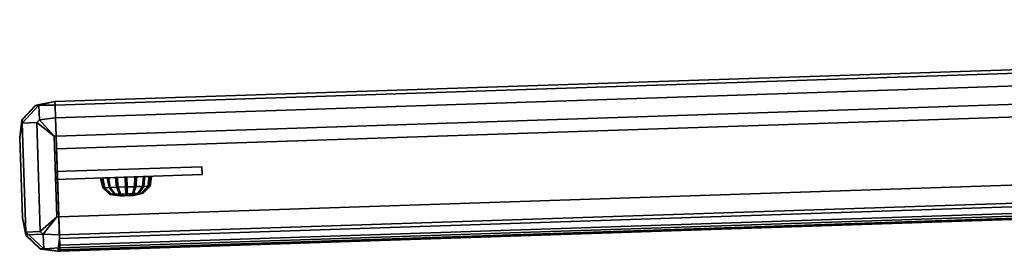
# Model space of a CAD drawing. Header units: inches. Extents: x -9.4 to 9.4, y -4 to 4.
# Tile 1 of 256: x -9.4 to -4.9, y -3 to -1.9. Entities that reach past the tile are written whole.
import ezdxf

# ---------------------------------------------------------------- set-up
doc = ezdxf.new("R2010")
doc.units = ezdxf.units.IN
doc.header["$MEASUREMENT"] = 0
doc.layers.add('AFURN-3-HWPT', color=4, linetype='Continuous', true_color=0x00ffff)
doc.layers.add('AFURN-3-SLPT', color=4, linetype='Continuous', true_color=0x00ffff)

msp = doc.modelspace()

# ---------------------------------------------------------------- meshes
at = {"layer": 'AFURN-3-HWPT'}
mesh = msp.add_polyface(dxfattribs=at)
corners = [(-8.93, -2.7507, 13.5017), (-8.9328, -2.6661, 13.5017), (-8.9286, -2.666, 13.384), (-8.9288, -2.7507, 13.4703), (-8.9739, -2.6676, 13.3913), (-8.9409, -2.7511, 13.4722), (-9.013, -2.6689, 13.4155), (-8.9513, -2.7515, 13.4787), (-9.0399, -2.6698, 13.4527), (-8.9585, -2.7517, 13.4886), (-9.0504, -2.6702, 13.4974), (-8.9613, -2.7518, 13.5005), (-9.0431, -2.6699, 13.5428), (-8.9594, -2.7517, 13.5126), (-9.019, -2.6691, 13.5819), (-8.9529, -2.7515, 13.523), (-8.9817, -2.6678, 13.6088), (-8.943, -2.7512, 13.5302), (-8.9371, -2.6663, 13.6193), (-8.9311, -2.7508, 13.533), (-8.8917, -2.6648, 13.612), (-8.919, -2.7504, 13.5311), (-8.8527, -2.6634, 13.5879), (-8.9086, -2.75, 13.5246), (-8.8258, -2.6625, 13.5506), (-8.9014, -2.7498, 13.5147), (-8.8152, -2.6622, 13.5059), (-8.8986, -2.7497, 13.5028), (-8.8226, -2.6624, 13.4605), (-8.9006, -2.7497, 13.4907), (-8.8467, -2.6632, 13.4215), (-8.907, -2.7499, 13.4803), (-8.8839, -2.6645, 13.3946), (-8.9169, -2.7503, 13.4731), (-8.9286, -2.6659, 13.384), (-8.9286, -2.6659, 13.384), (-8.9739, -2.6675, 13.3913), (-8.9739, -2.6675, 13.3913), (-8.9739, -2.6675, 13.3913), (-9.013, -2.6688, 13.4155), (-9.013, -2.6688, 13.4155), (-9.013, -2.6688, 13.4155), (-9.0399, -2.6697, 13.4527), (-9.0399, -2.6697, 13.4527), (-9.0504, -2.6701, 13.4974), (-9.0504, -2.6701, 13.4974), (-9.0504, -2.6701, 13.4974), (-9.0431, -2.6698, 13.5428), (-9.0431, -2.6698, 13.5428), (-9.019, -2.669, 13.5819), (-9.019, -2.669, 13.5819), (-9.019, -2.669, 13.5819), (-8.9818, -2.6678, 13.6088), (-8.9818, -2.6678, 13.6088), (-8.9818, -2.6678, 13.6088), (-8.9371, -2.6662, 13.6193), (-8.9371, -2.6662, 13.6193), (-8.8917, -2.6647, 13.612), (-8.8917, -2.6647, 13.612), (-8.8917, -2.6647, 13.612), (-8.8527, -2.6634, 13.5879), (-8.8527, -2.6634, 13.5879), (-8.8258, -2.6624, 13.5506), (-8.8258, -2.6624, 13.5506), (-8.8258, -2.6624, 13.5506), (-8.8152, -2.6621, 13.5059), (-8.8152, -2.6621, 13.5059), (-8.8226, -2.6623, 13.4605), (-8.8226, -2.6623, 13.4605), (-8.8226, -2.6623, 13.4605), (-8.8467, -2.6632, 13.4215), (-8.8467, -2.6632, 13.4215), (-8.8467, -2.6632, 13.4215), (-8.8839, -2.6644, 13.3946), (-8.8839, -2.6644, 13.3946), (-8.8839, -2.6644, 13.3946), (-8.9274, -2.7108, 13.3925), (-8.9274, -2.7108, 13.3925), (-8.9694, -2.7122, 13.3993), (-8.9694, -2.7122, 13.3993), (-8.8859, -2.7094, 13.4023), (-8.8859, -2.7094, 13.4023), (-9.0057, -2.7135, 13.4217), (-9.0057, -2.7135, 13.4217), (-8.9275, -2.7424, 13.4248), (-8.9275, -2.7424, 13.4248), (-8.9571, -2.7434, 13.4296), (-8.9571, -2.7434, 13.4296), (-8.8983, -2.7414, 13.4317), (-8.8983, -2.7414, 13.4317), (-8.9826, -2.7443, 13.4454), (-8.9826, -2.7443, 13.4454), (-9.0306, -2.7143, 13.4563), (-9.0306, -2.7143, 13.4563), (-9.0001, -2.7449, 13.4697), (-9.0001, -2.7449, 13.4697), (-9.0404, -2.7146, 13.4977), (-9.0404, -2.7146, 13.4977), (-9.007, -2.7451, 13.4989), (-9.007, -2.7451, 13.4989), (-9.0336, -2.7144, 13.5398), (-9.0336, -2.7144, 13.5398), (-9.0022, -2.7449, 13.5285), (-9.0022, -2.7449, 13.5285), (-9.0112, -2.7136, 13.5761), (-9.0112, -2.7136, 13.5761), (-8.9865, -2.7444, 13.554), (-8.9865, -2.7444, 13.554), (-8.9767, -2.7125, 13.601), (-8.9767, -2.7125, 13.601), (-8.9622, -2.7436, 13.5716), (-8.9622, -2.7436, 13.5716), (-8.9352, -2.7111, 13.6108), (-8.9352, -2.7111, 13.6108), (-8.933, -2.7426, 13.5785), (-8.933, -2.7426, 13.5785), (-8.8932, -2.7096, 13.604), (-8.8932, -2.7096, 13.604), (-8.9034, -2.7416, 13.5737), (-8.9034, -2.7416, 13.5737), (-8.8569, -2.7084, 13.5816), (-8.8569, -2.7084, 13.5816), (-8.8779, -2.7407, 13.5579), (-8.8779, -2.7407, 13.5579), (-8.832, -2.7075, 13.5471), (-8.832, -2.7075, 13.5471), (-8.8603, -2.7401, 13.5336), (-8.8603, -2.7401, 13.5336), (-8.8222, -2.7072, 13.5056), (-8.8222, -2.7072, 13.5056), (-8.8534, -2.7399, 13.5044), (-8.8534, -2.7399, 13.5044), (-8.829, -2.7074, 13.4635), (-8.829, -2.7074, 13.4635), (-8.8582, -2.74, 13.4748), (-8.8582, -2.74, 13.4748), (-8.8514, -2.7082, 13.4272), (-8.8514, -2.7082, 13.4272), (-8.874, -2.7406, 13.4493), (-8.874, -2.7406, 13.4493)]
mesh.append_faces([[corners[k] for k in face] for face in [(2, 4, 36, 34), (4, 6, 39, 37), (6, 8, 42, 40), (8, 10, 44, 42), (10, 12, 47, 45), (12, 14, 49, 47), (14, 16, 52, 50), (16, 18, 55, 53), (18, 20, 57, 55), (20, 22, 60, 58), (22, 24, 62, 60), (24, 26, 65, 63), (26, 28, 67, 65), (28, 30, 70, 68), (30, 32, 73, 71), (32, 2, 34, 74), (0, 5, 3, 3), (0, 7, 5, 5), (0, 9, 7, 7), (0, 11, 9, 9), (0, 13, 11, 11), (0, 15, 13, 13), (0, 17, 15, 15), (0, 19, 17, 17), (0, 21, 19, 19), (0, 23, 21, 21), (0, 25, 23, 23), (0, 27, 25, 25), (0, 29, 27, 27), (0, 31, 29, 29), (0, 33, 31, 31), (0, 3, 33, 33), (1, 35, 38, 38), (1, 38, 41, 41), (1, 41, 43, 43), (1, 43, 46, 46), (1, 46, 48, 48), (1, 48, 51, 51), (1, 51, 54, 54), (1, 54, 56, 56), (1, 56, 59, 59), (1, 59, 61, 61), (1, 61, 64, 64), (1, 64, 66, 66), (1, 66, 69, 69), (1, 69, 72, 72), (1, 72, 75, 75), (1, 75, 35, 35), (2, 77, 79, 4), (76, 84, 86, 78), (85, 3, 5, 87), (32, 81, 77, 2), (80, 88, 84, 76), (89, 33, 3, 85), (4, 79, 83, 6), (78, 86, 90, 82), (87, 5, 7, 91), (6, 83, 93, 8), (82, 90, 94, 92), (91, 7, 9, 95), (8, 93, 97, 10), (92, 94, 98, 96), (95, 9, 11, 99), (10, 97, 101, 12), (96, 98, 102, 100), (99, 11, 13, 103), (12, 101, 105, 14), (100, 102, 106, 104), (103, 13, 15, 107), (14, 105, 109, 16), (104, 106, 110, 108), (107, 15, 17, 111), (16, 109, 113, 18), (108, 110, 114, 112), (111, 17, 19, 115), (18, 113, 117, 20), (112, 114, 118, 116), (115, 19, 21, 119), (20, 117, 121, 22), (116, 118, 122, 120), (119, 21, 23, 123), (22, 121, 125, 24), (120, 122, 126, 124), (123, 23, 25, 127), (24, 125, 129, 26), (124, 126, 130, 128), (127, 25, 27, 131), (26, 129, 133, 28), (128, 130, 134, 132), (131, 27, 29, 135), (28, 133, 137, 30), (132, 134, 138, 136), (135, 29, 31, 139), (30, 137, 81, 32), (136, 138, 88, 80), (139, 31, 33, 89)]])
mesh = msp.add_polyface(dxfattribs=at)
corners = [(-8.93, -2.7507, 12.3269), (-8.9328, -2.6661, 12.3269), (-8.9286, -2.666, 12.2092), (-8.9288, -2.7507, 12.2955), (-8.9739, -2.6676, 12.2165), (-8.9409, -2.7511, 12.2975), (-9.013, -2.6689, 12.2407), (-8.9513, -2.7515, 12.3039), (-9.0399, -2.6698, 12.2779), (-8.9585, -2.7517, 12.3138), (-9.0504, -2.6702, 12.3226), (-8.9613, -2.7518, 12.3257), (-9.0431, -2.6699, 12.368), (-8.9594, -2.7517, 12.3378), (-9.019, -2.6691, 12.4071), (-8.9529, -2.7515, 12.3483), (-8.9817, -2.6678, 12.434), (-8.943, -2.7512, 12.3554), (-8.9371, -2.6663, 12.4445), (-8.9311, -2.7508, 12.3582), (-8.8917, -2.6648, 12.4372), (-8.919, -2.7504, 12.3563), (-8.8527, -2.6634, 12.4131), (-8.9086, -2.75, 12.3498), (-8.8258, -2.6625, 12.3758), (-8.9014, -2.7498, 12.3399), (-8.8152, -2.6622, 12.3311), (-8.8986, -2.7497, 12.328), (-8.8226, -2.6624, 12.2857), (-8.9006, -2.7497, 12.3159), (-8.8467, -2.6632, 12.2467), (-8.907, -2.7499, 12.3055), (-8.8839, -2.6645, 12.2198), (-8.9169, -2.7503, 12.2983), (-8.9286, -2.6659, 12.2092), (-8.9286, -2.6659, 12.2092), (-8.9739, -2.6675, 12.2165), (-8.9739, -2.6675, 12.2165), (-8.9739, -2.6675, 12.2165), (-9.013, -2.6688, 12.2407), (-9.013, -2.6688, 12.2407), (-9.013, -2.6688, 12.2407), (-9.0399, -2.6697, 12.2779), (-9.0399, -2.6697, 12.2779), (-9.0504, -2.6701, 12.3226), (-9.0504, -2.6701, 12.3226), (-9.0504, -2.6701, 12.3226), (-9.0431, -2.6698, 12.368), (-9.0431, -2.6698, 12.368), (-9.019, -2.669, 12.4071), (-9.019, -2.669, 12.4071), (-9.019, -2.669, 12.4071), (-8.9818, -2.6678, 12.434), (-8.9818, -2.6678, 12.434), (-8.9818, -2.6678, 12.434), (-8.9371, -2.6662, 12.4445), (-8.9371, -2.6662, 12.4445), (-8.8917, -2.6647, 12.4372), (-8.8917, -2.6647, 12.4372), (-8.8917, -2.6647, 12.4372), (-8.8527, -2.6634, 12.4131), (-8.8527, -2.6634, 12.4131), (-8.8258, -2.6624, 12.3758), (-8.8258, -2.6624, 12.3758), (-8.8258, -2.6624, 12.3758), (-8.8152, -2.6621, 12.3311), (-8.8152, -2.6621, 12.3311), (-8.8226, -2.6623, 12.2857), (-8.8226, -2.6623, 12.2857), (-8.8226, -2.6623, 12.2857), (-8.8467, -2.6632, 12.2467), (-8.8467, -2.6632, 12.2467), (-8.8467, -2.6632, 12.2467), (-8.8839, -2.6644, 12.2198), (-8.8839, -2.6644, 12.2198), (-8.8839, -2.6644, 12.2198), (-8.9274, -2.7108, 12.2177), (-8.9274, -2.7108, 12.2177), (-8.9694, -2.7122, 12.2245), (-8.9694, -2.7122, 12.2245), (-8.8859, -2.7094, 12.2275), (-8.8859, -2.7094, 12.2275), (-9.0057, -2.7135, 12.2469), (-9.0057, -2.7135, 12.2469), (-8.9275, -2.7424, 12.25), (-8.9275, -2.7424, 12.25), (-8.9571, -2.7434, 12.2548), (-8.9571, -2.7434, 12.2548), (-8.8983, -2.7414, 12.2569), (-8.8983, -2.7414, 12.2569), (-8.9826, -2.7443, 12.2706), (-8.9826, -2.7443, 12.2706), (-9.0306, -2.7143, 12.2815), (-9.0306, -2.7143, 12.2815), (-9.0001, -2.7449, 12.2949), (-9.0001, -2.7449, 12.2949), (-9.0404, -2.7146, 12.3229), (-9.0404, -2.7146, 12.3229), (-9.007, -2.7451, 12.3241), (-9.007, -2.7451, 12.3241), (-9.0336, -2.7144, 12.365), (-9.0336, -2.7144, 12.365), (-9.0022, -2.7449, 12.3537), (-9.0022, -2.7449, 12.3537), (-9.0112, -2.7136, 12.4013), (-9.0112, -2.7136, 12.4013), (-8.9865, -2.7444, 12.3792), (-8.9865, -2.7444, 12.3792), (-8.9767, -2.7125, 12.4262), (-8.9767, -2.7125, 12.4262), (-8.9622, -2.7436, 12.3968), (-8.9622, -2.7436, 12.3968), (-8.9352, -2.7111, 12.436), (-8.9352, -2.7111, 12.436), (-8.933, -2.7426, 12.4037), (-8.933, -2.7426, 12.4037), (-8.8932, -2.7096, 12.4292), (-8.8932, -2.7096, 12.4292), (-8.9034, -2.7416, 12.3989), (-8.9034, -2.7416, 12.3989), (-8.8569, -2.7084, 12.4068), (-8.8569, -2.7084, 12.4068), (-8.8779, -2.7407, 12.3832), (-8.8779, -2.7407, 12.3832), (-8.832, -2.7075, 12.3723), (-8.832, -2.7075, 12.3723), (-8.8603, -2.7401, 12.3588), (-8.8603, -2.7401, 12.3588), (-8.8222, -2.7072, 12.3308), (-8.8222, -2.7072, 12.3308), (-8.8534, -2.7399, 12.3296), (-8.8534, -2.7399, 12.3296), (-8.829, -2.7074, 12.2887), (-8.829, -2.7074, 12.2887), (-8.8582, -2.74, 12.3), (-8.8582, -2.74, 12.3), (-8.8514, -2.7082, 12.2525), (-8.8514, -2.7082, 12.2525), (-8.874, -2.7406, 12.2745), (-8.874, -2.7406, 12.2745)]
mesh.append_faces([[corners[k] for k in face] for face in [(2, 4, 36, 34), (4, 6, 39, 37), (6, 8, 42, 40), (8, 10, 44, 42), (10, 12, 47, 45), (12, 14, 49, 47), (14, 16, 52, 50), (16, 18, 55, 53), (18, 20, 57, 55), (20, 22, 60, 58), (22, 24, 62, 60), (24, 26, 65, 63), (26, 28, 67, 65), (28, 30, 70, 68), (30, 32, 73, 71), (32, 2, 34, 74), (0, 5, 3, 3), (0, 7, 5, 5), (0, 9, 7, 7), (0, 11, 9, 9), (0, 13, 11, 11), (0, 15, 13, 13), (0, 17, 15, 15), (0, 19, 17, 17), (0, 21, 19, 19), (0, 23, 21, 21), (0, 25, 23, 23), (0, 27, 25, 25), (0, 29, 27, 27), (0, 31, 29, 29), (0, 33, 31, 31), (0, 3, 33, 33), (1, 35, 38, 38), (1, 38, 41, 41), (1, 41, 43, 43), (1, 43, 46, 46), (1, 46, 48, 48), (1, 48, 51, 51), (1, 51, 54, 54), (1, 54, 56, 56), (1, 56, 59, 59), (1, 59, 61, 61), (1, 61, 64, 64), (1, 64, 66, 66), (1, 66, 69, 69), (1, 69, 72, 72), (1, 72, 75, 75), (1, 75, 35, 35), (2, 77, 79, 4), (76, 84, 86, 78), (85, 3, 5, 87), (32, 81, 77, 2), (80, 88, 84, 76), (89, 33, 3, 85), (4, 79, 83, 6), (78, 86, 90, 82), (87, 5, 7, 91), (6, 83, 93, 8), (82, 90, 94, 92), (91, 7, 9, 95), (8, 93, 97, 10), (92, 94, 98, 96), (95, 9, 11, 99), (10, 97, 101, 12), (96, 98, 102, 100), (99, 11, 13, 103), (12, 101, 105, 14), (100, 102, 106, 104), (103, 13, 15, 107), (14, 105, 109, 16), (104, 106, 110, 108), (107, 15, 17, 111), (16, 109, 113, 18), (108, 110, 114, 112), (111, 17, 19, 115), (18, 113, 117, 20), (112, 114, 118, 116), (115, 19, 21, 119), (20, 117, 121, 22), (116, 118, 122, 120), (119, 21, 23, 123), (22, 121, 125, 24), (120, 122, 126, 124), (123, 23, 25, 127), (24, 125, 129, 26), (124, 126, 130, 128), (127, 25, 27, 131), (26, 129, 133, 28), (128, 130, 134, 132), (131, 27, 29, 135), (28, 133, 137, 30), (132, 134, 138, 136), (135, 29, 31, 139), (30, 137, 81, 32), (136, 138, 88, 80), (139, 31, 33, 89)]])
at = {"layer": 'AFURN-3-SLPT'}
mesh = msp.add_polyface(dxfattribs=at)
corners = [(-9.2607, -2.3177, 12.1088), (-9.2607, -2.3177, 13.7808), (2.1088, -1.94, 13.7808), (2.1088, -1.94, 12.1088), (-9.4107, -2.8539, 13.7808), (-9.2378, -3.0073, 14.1131), (-9.2431, -2.8483, 14.2721), (-9.2465, -3.0076, 14.1131), (-9.4107, -2.8539, 14.1131), (-9.2518, -2.8486, 14.2721), (-9.2642, -2.4769, 14.2721), (-9.4231, -2.4822, 14.1131), (-9.2694, -2.318, 14.1131), (-9.2554, -2.4767, 14.2721), (-9.2607, -2.3177, 14.1131), (-9.4231, -2.4822, 13.7808), (-9.2694, -2.318, 13.7808), (2.2907, -2.4652, 14.1131), (2.137, -2.6294, 14.1131), (2.1318, -2.4705, 14.2721), (2.2907, -2.4652, 13.7808), (2.2783, -2.0935, 13.7808), (2.1141, -1.9398, 13.7808), (2.2783, -2.0935, 14.1131), (2.1194, -2.0988, 14.2721), (2.1141, -1.9398, 14.1131), (-9.2431, -2.8483, 11.6157), (-9.2378, -3.0073, 11.7747), (-9.2518, -2.8486, 11.6157), (-9.2465, -3.0076, 11.7747), (-9.4107, -2.8539, 11.7747), (-9.2642, -2.4769, 11.6157), (-9.4231, -2.4822, 11.7747), (-9.2694, -2.318, 11.7747), (-9.2554, -2.4767, 11.6157), (-9.2607, -2.3177, 11.7747), (-9.4107, -2.8539, 12.1088), (-9.4231, -2.4822, 12.1088), (-9.2694, -2.318, 12.1088), (2.2907, -2.4652, 12.1088), (2.2783, -2.0935, 12.1088), (2.1141, -1.9398, 12.1088), (2.2907, -2.4652, 11.7747), (2.137, -2.6294, 11.7747), (2.1318, -2.4705, 11.6157), (2.2783, -2.0935, 11.7747), (2.1141, -1.9398, 11.7747), (2.1194, -2.0988, 11.6157), (2.1317, -2.6296, 14.1131), (2.1264, -2.4706, 14.2721), (2.1141, -2.0989, 14.2721), (2.1088, -1.94, 14.1131), (2.1141, -2.0989, 11.6157), (2.1088, -1.94, 11.7747), (2.1264, -2.4706, 11.6157), (2.1317, -2.6296, 11.7747), (-9.2535, -2.5349, 13.7808), (-9.2535, -2.5349, 13.7808), (-9.2535, -2.5349, 13.7808), (-9.2535, -2.5349, 12.1088), (-9.2535, -2.5349, 12.1088), (-9.2535, -2.5349, 12.1088), (2.116, -2.1572, 12.1088), (2.116, -2.1572, 12.1088), (2.116, -2.1572, 12.1088), (2.116, -2.1572, 13.7808), (2.116, -2.1572, 13.7808), (2.116, -2.1572, 13.7808), (-9.3121, -2.9966, 14.1914), (-9.3121, -2.9966, 14.1914), (-9.3121, -2.9966, 14.1914), (-9.3253, -2.997, 14.1782), (-9.3253, -2.997, 14.1782), (-9.3253, -2.997, 14.1782), (-9.395, -2.9318, 14.1782), (-9.395, -2.9318, 14.1782), (-9.395, -2.9318, 14.1782), (-9.3954, -2.9186, 14.1914), (-9.3954, -2.9186, 14.1914), (-9.3954, -2.9186, 14.1914), (-9.328, -2.9164, 14.2589), (-9.328, -2.9164, 14.2589), (-9.328, -2.9164, 14.2589), (-9.3144, -2.9291, 14.2589), (-9.3144, -2.9291, 14.2589), (-9.3144, -2.9291, 14.2589), (-9.3319, -2.4008, 14.2589), (-9.3319, -2.4008, 14.2589), (-9.3319, -2.4008, 14.2589), (-9.3446, -2.4144, 14.2589), (-9.3446, -2.4144, 14.2589), (-9.3446, -2.4144, 14.2589), (-9.4121, -2.4166, 14.1914), (-9.4121, -2.4166, 14.1914), (-9.4121, -2.4166, 14.1914), (-9.4125, -2.4035, 14.1782), (-9.4125, -2.4035, 14.1782), (-9.4125, -2.4035, 14.1782), (-9.3473, -2.3338, 14.1782), (-9.3473, -2.3338, 14.1782), (-9.3473, -2.3338, 14.1782), (-9.3342, -2.3333, 14.1914), (-9.3342, -2.3333, 14.1914), (-9.3342, -2.3333, 14.1914), (2.2801, -2.5439, 14.1782), (2.2801, -2.5439, 14.1782), (2.2801, -2.5439, 14.1782), (2.2797, -2.5308, 14.1914), (2.2797, -2.5308, 14.1914), (2.2797, -2.5308, 14.1914), (2.2122, -2.533, 14.2589), (2.2122, -2.533, 14.2589), (2.2122, -2.533, 14.2589), (2.1995, -2.5466, 14.2589), (2.1995, -2.5466, 14.2589), (2.1995, -2.5466, 14.2589), (2.2017, -2.6141, 14.1914), (2.2017, -2.6141, 14.1914), (2.2017, -2.6141, 14.1914), (2.2149, -2.6136, 14.1782), (2.2149, -2.6136, 14.1782), (2.2149, -2.6136, 14.1782), (2.2626, -2.0156, 14.1782), (2.2626, -2.0156, 14.1782), (2.2626, -2.0156, 14.1782), (2.263, -2.0288, 14.1914), (2.263, -2.0288, 14.1914), (2.263, -2.0288, 14.1914), (2.1956, -2.031, 14.2589), (2.1956, -2.031, 14.2589), (2.1956, -2.031, 14.2589), (2.182, -2.0183, 14.2589), (2.182, -2.0183, 14.2589), (2.182, -2.0183, 14.2589), (2.1797, -1.9508, 14.1914), (2.1797, -1.9508, 14.1914), (2.1797, -1.9508, 14.1914), (2.1929, -1.9504, 14.1782), (2.1929, -1.9504, 14.1782), (2.1929, -1.9504, 14.1782), (-9.328, -2.9164, 11.6289), (-9.328, -2.9164, 11.6289), (-9.328, -2.9164, 11.6289), (-9.3144, -2.9291, 11.6289), (-9.3144, -2.9291, 11.6289), (-9.3144, -2.9291, 11.6289), (-9.3121, -2.9966, 11.6963), (-9.3121, -2.9966, 11.6963), (-9.3121, -2.9966, 11.6963), (-9.3253, -2.997, 11.7095), (-9.3253, -2.997, 11.7095), (-9.3253, -2.997, 11.7095), (-9.395, -2.9318, 11.7095), (-9.395, -2.9318, 11.7095), (-9.395, -2.9318, 11.7095), (-9.3954, -2.9186, 11.6963), (-9.3954, -2.9186, 11.6963), (-9.3954, -2.9186, 11.6963), (-9.3319, -2.4008, 11.6289), (-9.3319, -2.4008, 11.6289), (-9.3319, -2.4008, 11.6289), (-9.3446, -2.4144, 11.6289), (-9.3446, -2.4144, 11.6289), (-9.3446, -2.4144, 11.6289), (-9.4121, -2.4166, 11.6963), (-9.4121, -2.4166, 11.6963), (-9.4121, -2.4166, 11.6963), (-9.4125, -2.4035, 11.7095), (-9.4125, -2.4035, 11.7095), (-9.4125, -2.4035, 11.7095), (-9.3473, -2.3338, 11.7095), (-9.3473, -2.3338, 11.7095), (-9.3473, -2.3338, 11.7095), (-9.3342, -2.3333, 11.6963), (-9.3342, -2.3333, 11.6963), (-9.3342, -2.3333, 11.6963), (2.2797, -2.5308, 11.6963), (2.2797, -2.5308, 11.6963), (2.2797, -2.5308, 11.6963), (2.2801, -2.5439, 11.7095), (2.2801, -2.5439, 11.7095), (2.2801, -2.5439, 11.7095), (2.2149, -2.6136, 11.7095), (2.2149, -2.6136, 11.7095), (2.2149, -2.6136, 11.7095), (2.2017, -2.6141, 11.6963), (2.2017, -2.6141, 11.6963), (2.2017, -2.6141, 11.6963), (2.1995, -2.5466, 11.6289), (2.1995, -2.5466, 11.6289), (2.1995, -2.5466, 11.6289), (2.2122, -2.533, 11.6289), (2.2122, -2.533, 11.6289), (2.2122, -2.533, 11.6289), (2.2626, -2.0156, 11.7095), (2.2626, -2.0156, 11.7095), (2.2626, -2.0156, 11.7095), (2.263, -2.0288, 11.6963), (2.263, -2.0288, 11.6963), (2.263, -2.0288, 11.6963), (2.1956, -2.031, 11.6289), (2.1956, -2.031, 11.6289), (2.1956, -2.031, 11.6289), (2.182, -2.0183, 11.6289), (2.182, -2.0183, 11.6289), (2.182, -2.0183, 11.6289), (2.1797, -1.9508, 11.6963), (2.1797, -1.9508, 11.6963), (2.1797, -1.9508, 11.6963), (2.1929, -1.9504, 11.7095), (2.1929, -1.9504, 11.7095), (2.1929, -1.9504, 11.7095), (-9.2383, -2.9917, 14.197), (-9.2383, -2.9917, 14.197), (-9.331, -2.9948, 13.7808), (-9.331, -2.9948, 13.7808), (-9.3924, -2.9373, 13.7808), (-9.3924, -2.9373, 13.7808), (-9.2403, -2.9323, 14.2565), (-9.2403, -2.9323, 14.2565), (-9.2582, -2.3927, 14.2565), (-9.2582, -2.3927, 14.2565), (-9.4103, -2.3978, 13.7808), (-9.4103, -2.3978, 13.7808), (-9.3528, -2.3364, 13.7808), (-9.3528, -2.3364, 13.7808), (-9.2602, -2.3333, 14.197), (-9.2602, -2.3333, 14.197), (2.2779, -2.5496, 13.7808), (2.2779, -2.5496, 13.7808), (2.2204, -2.611, 13.7808), (2.2204, -2.611, 13.7808), (2.26, -2.0101, 13.7808), (2.26, -2.0101, 13.7808), (2.1986, -1.9526, 13.7808), (2.1986, -1.9526, 13.7808), (-9.2403, -2.9323, 11.6313), (-9.2403, -2.9323, 11.6313), (-9.2383, -2.9917, 11.6907), (-9.2383, -2.9917, 11.6907), (-9.2582, -2.3927, 11.6313), (-9.2582, -2.3927, 11.6313), (-9.2602, -2.3333, 11.6907), (-9.2602, -2.3333, 11.6907), (-9.331, -2.9948, 12.1088), (-9.331, -2.9948, 12.1088), (-9.3924, -2.9373, 12.1088), (-9.3924, -2.9373, 12.1088), (2.1312, -2.614, 14.197), (2.1312, -2.614, 14.197), (2.1292, -2.5545, 14.2565), (2.1292, -2.5545, 14.2565), (2.1093, -1.9556, 14.197), (2.1093, -1.9556, 14.197), (2.1113, -2.015, 14.2565), (2.1113, -2.015, 14.2565), (-9.3528, -2.3364, 12.1088), (-9.3528, -2.3364, 12.1088), (-9.4103, -2.3978, 12.1088), (-9.4103, -2.3978, 12.1088), (2.2779, -2.5496, 12.1088), (2.2779, -2.5496, 12.1088), (2.2204, -2.611, 12.1088), (2.2204, -2.611, 12.1088), (2.26, -2.0101, 12.1088), (2.26, -2.0101, 12.1088), (2.1986, -1.9526, 12.1088), (2.1986, -1.9526, 12.1088), (2.1292, -2.5545, 11.6313), (2.1292, -2.5545, 11.6313), (2.1312, -2.614, 11.6907), (2.1312, -2.614, 11.6907), (2.1113, -2.015, 11.6313), (2.1113, -2.015, 11.6313), (2.1093, -1.9556, 11.6907), (2.1093, -1.9556, 11.6907), (-9.2378, -3.0073, 13.8395), (-9.2378, -3.0073, 13.8395), (-9.2397, -2.9485, 13.7808), (-9.2397, -2.9485, 13.7808), (-9.2397, -2.9485, 13.7808), (-9.238, -3.0015, 13.8085), (-9.238, -3.0015, 13.8085), (-9.238, -3.0015, 13.8085), (-9.238, -3.0015, 13.8085), (-9.2387, -2.9795, 13.7865), (-9.2387, -2.9795, 13.7865), (-9.2387, -2.9795, 13.7865), (-9.2387, -2.9795, 13.7865), (-9.2465, -3.0076, 13.7808), (-9.2465, -3.0076, 13.7808), (-9.2465, -3.0076, 13.7808), (-9.2465, -3.0076, 13.7808), (-9.2465, -3.0076, 13.7808), (-9.2397, -2.9485, 12.1088), (-9.2397, -2.9485, 12.1088), (-9.2397, -2.9485, 12.1088), (-9.2378, -3.0073, 12.0501), (-9.2378, -3.0073, 12.0501), (-9.238, -3.0015, 12.0811), (-9.238, -3.0015, 12.0811), (-9.238, -3.0015, 12.0811), (-9.238, -3.0015, 12.0811), (-9.2387, -2.9795, 12.1031), (-9.2387, -2.9795, 12.1031), (-9.2387, -2.9795, 12.1031), (-9.2387, -2.9795, 12.1031), (-9.2465, -3.0076, 12.1088), (-9.2465, -3.0076, 12.1088), (-9.2465, -3.0076, 12.1088), (-9.2465, -3.0076, 12.1088), (-9.2465, -3.0076, 12.1088), (2.1317, -2.6296, 13.8395), (2.1317, -2.6296, 13.8395), (2.1297, -2.5708, 13.7808), (2.1297, -2.5708, 13.7808), (2.1297, -2.5708, 12.1088), (2.1297, -2.5708, 12.1088), (2.1297, -2.5708, 12.1088), (2.1315, -2.6238, 13.8085), (2.1315, -2.6238, 13.8085), (2.1315, -2.6238, 13.8085), (2.1308, -2.6018, 13.7865), (2.1308, -2.6018, 13.7865), (2.1308, -2.6018, 13.7865), (2.1317, -2.6296, 12.0501), (2.1317, -2.6296, 12.0501), (2.1315, -2.6238, 12.0811), (2.1315, -2.6238, 12.0811), (2.1315, -2.6238, 12.0811), (2.1308, -2.6018, 12.1031), (2.1308, -2.6018, 12.1031), (2.1308, -2.6018, 12.1031), (2.137, -2.6294, 12.1088), (2.137, -2.6294, 12.1088), (2.137, -2.6294, 12.1088), (2.137, -2.6294, 13.7808), (2.137, -2.6294, 13.7808)]
mesh.append_faces([[corners[k] for k in face] for face in [(293, 277, 5, 7), (12, 14, 1, 16), (9, 6, 13, 10), (17, 20, 21, 23), (26, 28, 31, 34), (4, 8, 11, 15), (279, 289, 310, 294), (4, 15, 37, 36), (21, 20, 39, 40), (16, 1, 0, 38), (298, 311, 29, 27), (40, 39, 42, 45), (36, 37, 32, 30), (38, 0, 35, 33), (5, 277, 313, 48), (56, 60, 63, 65), (13, 6, 49, 50), (1, 14, 51, 2), (0, 1, 2, 3), (26, 34, 52, 54), (298, 27, 55, 326), (35, 0, 3, 53), (48, 313, 337, 18), (50, 49, 19, 24), (312, 318, 333, 336), (2, 51, 25, 22), (3, 2, 22, 41), (326, 55, 43, 335), (53, 3, 41, 46), (54, 52, 47, 44), (279, 294, 61, 58), (314, 280, 57, 67), (296, 316, 64, 59), (318, 315, 66, 62), (7, 70, 73, 73), (8, 76, 79, 79), (9, 82, 85, 85), (75, 71, 69, 83), (77, 75, 83, 81), (10, 88, 91, 91), (11, 94, 97, 97), (12, 100, 103, 103), (93, 89, 87, 101), (95, 93, 101, 99), (109, 106, 17, 17), (115, 112, 19, 19), (121, 118, 18, 18), (120, 104, 108, 110), (116, 120, 110, 114), (23, 124, 127, 127), (24, 130, 133, 133), (25, 136, 139, 139), (129, 125, 123, 137), (131, 129, 137, 135), (145, 142, 28, 28), (151, 148, 29, 29), (157, 154, 30, 30), (156, 140, 144, 146), (152, 156, 146, 150), (163, 160, 31, 31), (169, 166, 32, 32), (175, 172, 33, 33), (174, 158, 162, 164), (170, 174, 164, 168), (181, 178, 42, 42), (187, 184, 43, 43), (193, 190, 44, 44), (192, 176, 180, 182), (188, 192, 182, 186), (199, 196, 45, 45), (205, 202, 47, 47), (211, 208, 46, 46), (210, 194, 198, 200), (206, 210, 200, 204), (7, 73, 214, 293), (72, 74, 216, 215), (76, 8, 4, 217), (293, 214, 244, 311), (215, 216, 246, 245), (217, 4, 36, 247), (5, 213, 70, 7), (212, 218, 84, 68), (219, 6, 9, 85), (48, 249, 213, 5), (248, 250, 218, 212), (251, 49, 6, 219), (10, 91, 82, 9), (90, 92, 78, 80), (94, 11, 8, 79), (12, 103, 227, 14), (102, 86, 220, 226), (88, 10, 13, 221), (16, 225, 100, 12), (224, 222, 96, 98), (223, 15, 11, 97), (50, 255, 221, 13), (254, 252, 226, 220), (253, 51, 14, 227), (15, 223, 259, 37), (222, 224, 256, 258), (225, 16, 38, 257), (17, 106, 229, 20), (105, 119, 230, 228), (121, 18, 337, 231), (23, 127, 109, 17), (126, 128, 111, 107), (130, 24, 19, 112), (18, 118, 249, 48), (117, 113, 250, 248), (115, 19, 49, 251), (20, 229, 261, 39), (228, 230, 262, 260), (231, 337, 335, 263), (21, 233, 124, 23), (232, 234, 138, 122), (235, 22, 25, 139), (40, 265, 233, 21), (264, 266, 234, 232), (267, 41, 22, 235), (24, 133, 255, 50), (132, 134, 252, 254), (136, 25, 51, 253), (26, 237, 145, 28), (236, 238, 147, 143), (239, 27, 29, 148), (54, 269, 237, 26), (268, 270, 238, 236), (271, 55, 27, 239), (28, 142, 163, 31), (141, 155, 165, 161), (157, 30, 32, 166), (311, 244, 151, 29), (245, 246, 153, 149), (247, 36, 30, 154), (31, 160, 241, 34), (159, 173, 242, 240), (175, 33, 35, 243), (37, 259, 169, 32), (258, 256, 171, 167), (257, 38, 33, 172), (34, 241, 273, 52), (240, 242, 274, 272), (243, 35, 53, 275), (39, 261, 181, 42), (260, 262, 183, 179), (263, 335, 43, 184), (45, 196, 265, 40), (195, 209, 266, 264), (211, 46, 41, 267), (42, 178, 199, 45), (177, 191, 201, 197), (193, 44, 47, 202), (55, 271, 187, 43), (270, 268, 189, 185), (269, 54, 44, 190), (46, 208, 275, 53), (207, 203, 272, 274), (205, 47, 52, 273), (292, 281, 276, 276), (291, 286, 282, 282), (290, 278, 287, 287), (297, 301, 307, 307), (300, 304, 308, 308), (303, 295, 309, 309), (312, 319, 318, 318), (319, 322, 318, 318), (322, 315, 318, 318), (334, 328, 325, 325), (334, 331, 328, 328), (334, 317, 331, 331), (277, 284, 320, 313), (283, 285, 323, 321), (288, 280, 314, 324), (326, 327, 302, 298), (329, 330, 305, 299), (332, 316, 296, 306)]])
mesh = msp.add_polyface(dxfattribs=at)
corners = [(-9.2575, -2.6403, 13.7844), (-9.2575, -2.6403, 13.7844), (-9.2575, -2.6403, 13.7844), (-8.5832, -2.6179, 13.7844), (-8.5832, -2.6179, 13.7844), (-8.5832, -2.6179, 13.7844), (-9.2563, -2.6763, 13.7844), (-9.2563, -2.6763, 13.7844), (-9.2563, -2.6763, 13.7844), (-8.582, -2.6539, 13.7844), (-8.582, -2.6539, 13.7844), (-8.582, -2.6539, 13.7844), (-9.2563, -2.6763, 12.1039), (-9.2563, -2.6763, 12.1039), (-9.2563, -2.6763, 12.1039), (-8.582, -2.6539, 12.1039), (-8.582, -2.6539, 12.1039), (-8.582, -2.6539, 12.1039), (-9.2575, -2.6403, 12.1039), (-9.2575, -2.6403, 12.1039), (-9.2575, -2.6403, 12.1039), (-8.5832, -2.6179, 12.1039), (-8.5832, -2.6179, 12.1039), (-8.5832, -2.6179, 12.1039)]
mesh.append_faces([[corners[k] for k in face] for face in [(1, 7, 9, 3), (12, 19, 22, 16), (6, 13, 15, 10), (11, 17, 21, 4), (5, 23, 18, 2), (0, 20, 14, 8)]])

doc.saveas('drawing.dxf')
